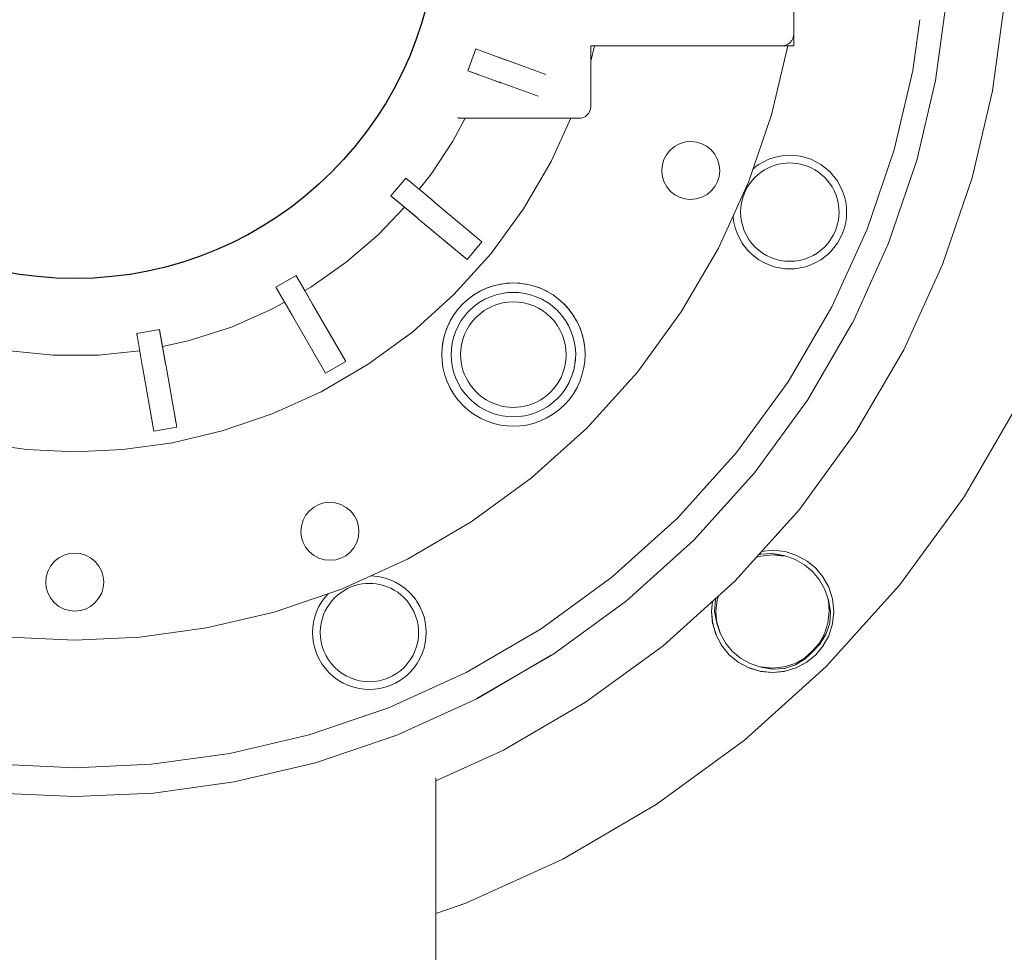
# Model space of a CAD drawing. Header units: millimetres. Extents: x -770 to 800, y -683 to 530.
# Tile 4 of 20: x -359 to -190, y -424 to -263. Entities that reach past the tile are written whole.
import ezdxf

# ---------------------------------------------------------------- set-up
doc = ezdxf.new("R2010")
doc.units = ezdxf.units.MM
doc.header["$MEASUREMENT"] = 0
doc.layers.add('MATERIAL 1', color=251, linetype='Continuous', true_color=0x505050)
doc.layers.add('MATERIAL 2', color=5, linetype='Continuous', true_color=0x0000ff)

msp = doc.modelspace()

# ---------------------------------------------------------------- linework, layer by layer
at = {"layer": 'MATERIAL 1', "color": 251, "linetype": 'Continuous', "lineweight": 0, "true_color": 0x505050}
for p, q in [((-187.22, -329.24), (-196.62, -345.35)), ((-196.62, -345.35), (-207.73, -360.58)), ((-231.56, -354.79), (-229.64, -354.59)), ((-229.64, -354.59), (-227.48, -354.81)), ((-227.48, -354.81), (-225.45, -355.46)), ((-232.52, -355.85), (-231.65, -355.58)), ((-232.14, -355.43), (-231.71, -355.28)), ((-231.71, -355.28), (-229.64, -355.15)), ((-231.65, -355.58), (-229.64, -355.37)), ((-229.64, -355.15), (-227.63, -355.51)), ((-229.64, -355.15), (-227.64, -355.58)), ((-229.64, -355.37), (-227.64, -355.58)), ((-227.63, -355.51), (-227.63, -355.52)), ((-227.63, -355.51), (-227.63, -355.51)), ((-227.63, -355.51), (-225.76, -356.17)), ((-225.76, -356.17), (-224.11, -357.09)), ((-225.45, -355.46), (-223.67, -356.44)), ((-223.67, -356.44), (-222.18, -357.68)), ((-224.11, -357.09), (-222.74, -358.23)), ((-222.74, -358.23), (-221.59, -359.6)), ((-222.18, -357.68), (-220.95, -359.16)), ((-221.59, -359.6), (-220.68, -361.26)), ((-220.95, -359.16), (-219.96, -360.95)), ((-220.02, -363.12), (-220.68, -361.26)), ((-207.73, -360.58), (-220.42, -374.65)), ((-219.96, -360.95), (-219.32, -362.98)), ((-240.01, -363.36), (-240.19, -365.14)), ((-240.02, -363.37), (-240.19, -365.14)), ((-239.5, -363.07), (-239.63, -365.14)), ((-239.41, -362.82), (-239.5, -363.07)), ((-239.41, -365.14), (-239.21, -363.14)), ((-239.21, -363.14), (-238.98, -362.44)), ((-220.02, -363.12), (-220.08, -363.14)), ((-220.02, -363.12), (-220.02, -363.12)), ((-220.02, -363.12), (-219.66, -365.14)), ((-220.02, -363.12), (-219.87, -365.14)), ((-219.32, -362.98), (-219.09, -365.14)), ((-240.19, -365.14), (-239.97, -367.3)), ((-240.19, -365.19), (-240.19, -365.14)), ((-240.19, -365.19), (-240.19, -365.19)), ((-240.19, -365.19), (-239.99, -367.22)), ((-239.63, -365.14), (-239.27, -367.15)), ((-239.27, -367.15), (-239.41, -365.14)), ((-219.87, -365.14), (-220.08, -367.14)), ((-219.66, -365.14), (-219.79, -367.2)), ((-219.09, -365.14), (-219.32, -367.3)), ((-239.99, -367.22), (-239.97, -367.3)), ((-239.99, -367.22), (-239.99, -367.22)), ((-239.97, -367.3), (-239.33, -369.33)), ((-239.41, -369.14), (-239.97, -367.3)), ((-239.27, -367.15), (-239.21, -367.14)), ((-239.27, -367.15), (-238.66, -368.86)), ((-239.27, -367.15), (-238.97, -367.87)), ((-239.21, -367.14), (-239.21, -367.14)), ((-238.61, -369.02), (-239.21, -367.14)), ((-220.08, -367.14), (-220.68, -369.02)), ((-219.79, -367.2), (-220.44, -369.12)), ((-219.32, -367.3), (-219.96, -369.33)), ((-239.41, -369.13), (-239.41, -369.14)), ((-239.41, -369.14), (-239.33, -369.33)), ((-239.41, -369.14), (-239.41, -369.14)), ((-239.33, -369.33), (-238.34, -371.12)), ((-238.44, -370.96), (-239.33, -369.33)), ((-237.69, -370.67), (-238.61, -369.02)), ((-220.68, -369.02), (-221.59, -370.67)), ((-220.44, -369.12), (-221.59, -370.67)), ((-220.44, -369.12), (-221.47, -370.76)), ((-219.96, -369.33), (-220.95, -371.12)), ((-238.44, -370.96), (-238.44, -370.96)), ((-238.44, -370.96), (-238.34, -371.12)), ((-238.44, -370.96), (-238.44, -370.96)), ((-238.34, -371.12), (-237.1, -372.6)), ((-237.69, -370.67), (-237.69, -370.67)), ((-236.55, -372.05), (-237.69, -370.67)), ((-222.79, -372), (-221.59, -370.67)), ((-222.74, -372.04), (-221.59, -370.67)), ((-222.72, -372.06), (-221.59, -370.67)), ((-221.47, -370.76), (-222.72, -372.06)), ((-221.47, -370.76), (-222.72, -372.06)), ((-220.95, -371.12), (-222.18, -372.6)), ((-221.59, -370.67), (-221.64, -370.64)), ((-221.47, -370.76), (-221.59, -370.67)), ((-237.1, -372.6), (-235.62, -373.83)), ((-235.18, -373.19), (-236.55, -372.05)), ((-233.52, -374.1), (-235.18, -373.19)), ((-224.11, -373.19), (-225.76, -374.1)), ((-224.03, -373.31), (-225.76, -374.1)), ((-225.66, -374.35), (-224.03, -373.31)), ((-224.14, -373.14), (-224.11, -373.19)), ((-222.79, -372), (-224.11, -373.19)), ((-222.74, -372.04), (-224.11, -373.19)), ((-222.72, -372.06), (-224.11, -373.19)), ((-224.03, -373.31), (-224.11, -373.19)), ((-224.03, -373.31), (-222.72, -372.06)), ((-223.16, -372.52), (-224.03, -373.31)), ((-223.67, -373.83), (-222.18, -372.6)), ((-223.16, -372.52), (-222.72, -372.06)), ((-222.88, -372.23), (-223.16, -372.52)), ((-222.88, -372.23), (-222.72, -372.06)), ((-222.78, -372.12), (-222.88, -372.23)), ((-222.78, -372.12), (-222.72, -372.06)), ((-222.75, -372.08), (-222.78, -372.12)), ((-222.75, -372.08), (-222.72, -372.06)), ((-222.74, -372.08), (-222.75, -372.08)), ((-222.73, -372.06), (-222.73, -372.06)), ((-222.73, -372.06), (-222.73, -372.06)), ((-222.73, -372.06), (-222.73, -372.07)), ((-222.73, -372.07), (-222.72, -372.06)), ((-222.73, -372.06), (-222.72, -372.06)), ((-222.73, -372.06), (-222.72, -372.06)), ((-222.72, -372.06), (-222.72, -372.06)), ((-222.72, -372.06), (-222.72, -372.06)), ((-222.19, -372.6), (-222.18, -372.6)), ((-235.62, -373.83), (-233.83, -374.82)), ((-235.47, -373.93), (-235.62, -373.83)), ((-235.47, -373.93), (-235.47, -373.93)), ((-235.47, -373.93), (-233.83, -374.82)), ((-235.47, -373.93), (-235.47, -373.93)), ((-220.42, -374.65), (-234.5, -387.34)), ((-233.83, -374.82), (-231.81, -375.46)), ((-233.64, -374.9), (-233.83, -374.82)), ((-233.64, -374.9), (-233.64, -374.9)), ((-233.64, -374.9), (-231.81, -375.46)), ((-233.64, -374.9), (-233.64, -374.9)), ((-231.66, -374.76), (-233.52, -374.1)), ((-231.66, -374.76), (-231.66, -374.76)), ((-231.66, -374.76), (-231.66, -374.76)), ((-231.66, -374.76), (-229.64, -375.12)), ((-229.64, -375.12), (-231.65, -374.7)), ((-229.64, -374.91), (-231.65, -374.7)), ((-227.64, -374.7), (-229.64, -374.91)), ((-229.64, -375.12), (-227.58, -374.99)), ((-225.76, -374.1), (-227.64, -374.7)), ((-227.58, -374.99), (-225.66, -374.35)), ((-227.48, -375.46), (-225.45, -374.82)), ((-225.58, -374.87), (-227.48, -375.46)), ((-225.66, -374.35), (-225.66, -374.35)), ((-225.58, -374.87), (-225.45, -374.82)), ((-225.58, -374.87), (-225.58, -374.87)), ((-225.58, -374.87), (-225.58, -374.87)), ((-225.45, -374.82), (-223.67, -373.83)), ((-223.74, -373.88), (-225.45, -374.82)), ((-223.74, -373.88), (-223.67, -373.83)), ((-223.74, -373.88), (-223.74, -373.88)), ((-223.74, -373.88), (-223.74, -373.88)), ((-231.81, -375.46), (-229.64, -375.69)), ((-231.73, -375.48), (-231.81, -375.46)), ((-231.73, -375.48), (-231.73, -375.48)), ((-231.73, -375.48), (-229.69, -375.69)), ((-229.69, -375.69), (-229.64, -375.69)), ((-229.69, -375.69), (-229.69, -375.69)), ((-229.64, -375.69), (-227.48, -375.46)), ((-227.6, -375.49), (-229.64, -375.69)), ((-227.6, -375.49), (-227.48, -375.46)), ((-227.6, -375.49), (-227.6, -375.49)), ((-227.6, -375.49), (-227.6, -375.49)), ((-234.5, -387.34), (-249.72, -398.46)), ((-249.72, -398.46), (-265.83, -407.85)), ((-265.83, -407.85), (-282.55, -415.46)), ((-282.55, -415.46), (-287.71, -417.22))]:
    msp.add_line(p, q, dxfattribs=at)
at = {"layer": 'MATERIAL 2', "color": 5, "linetype": 'Continuous', "lineweight": 0, "true_color": 0x0000ff}
for p, q in [((-226, -224.58), (-226, -265.58)), ((-201.54, -273.54), (-199.63, -259.63)), ((-191.7, -275.35), (-189.67, -260.53)), ((-204.25, -263.08), (-205.45, -271.83)), ((-226.14, -266.31), (-226.33, -266.67)), ((-226.03, -265.94), (-226.14, -266.31)), ((-226, -265.58), (-226.03, -265.94)), ((-226, -267.58), (-226, -265.58)), ((-280.83, -268.12), (-282.2, -271.88)), ((-275.59, -270.03), (-280.83, -268.12)), ((-280.81, -268.13), (-279.01, -268.79)), ((-260.38, -267.58), (-261, -270.23)), ((-228, -267.58), (-261, -267.58)), ((-261, -267.58), (-261, -278.08)), ((-227.09, -267.82), (-229.83, -279.47)), ((-227.64, -267.54), (-228, -267.58)), ((-228, -267.58), (-226, -267.58)), ((-227.26, -267.44), (-227.64, -267.54)), ((-226.91, -267.25), (-227.26, -267.44)), ((-227.05, -267.58), (-227.09, -267.82)), ((-226.59, -266.99), (-226.91, -267.25)), ((-226.33, -266.67), (-226.59, -266.99)), ((-275.35, -270.12), (-276.93, -269.54)), ((-275.86, -269.93), (-276.82, -269.58)), ((-275.35, -270.12), (-275.59, -270.03)), ((-275.17, -270.18), (-275.35, -270.12)), ((-275.07, -270.22), (-275.34, -270.12)), ((-275.17, -270.18), (-275.2, -270.17)), ((-275.07, -270.22), (-275.17, -270.18)), ((-275.04, -270.23), (-275.07, -270.22)), ((-268.72, -272.53), (-275.04, -270.23)), ((-275.04, -270.23), (-275.04, -270.23)), ((-275.04, -270.23), (-275.04, -270.23)), ((-282.2, -271.88), (-276.96, -273.79)), ((-280.38, -272.55), (-282.2, -271.88)), ((-278.4, -273.27), (-276.96, -273.79)), ((-278.23, -273.33), (-276.54, -273.94)), ((-205.45, -271.83), (-208.67, -285.53)), ((-276.96, -273.79), (-276.71, -273.88)), ((-276.71, -273.88), (-276.54, -273.94)), ((-276.54, -273.94), (-276.44, -273.98)), ((-276.44, -273.98), (-276.41, -273.99)), ((-276.41, -273.99), (-270.09, -276.29)), ((-276.41, -273.99), (-276.41, -273.99)), ((-204.84, -287.61), (-201.54, -273.54)), ((-201.54, -273.54), (-201.54, -273.54)), ((-195.23, -290.36), (-191.7, -275.35)), ((-195.23, -290.36), (-191.7, -275.35)), ((-261.03, -278.44), (-261.14, -278.81)), ((-261, -278.08), (-261.03, -278.44)), ((-284.77, -284.03), (-282.65, -280.08)), ((-283.86, -280.08), (-283.86, -279.92)), ((-263, -280.08), (-283.86, -280.08)), ((-264.43, -280.08), (-267.83, -287.56)), ((-262.64, -280.04), (-263, -280.08)), ((-262.26, -279.94), (-262.64, -280.04)), ((-261.91, -279.75), (-262.26, -279.94)), ((-261.59, -279.49), (-261.91, -279.75)), ((-261.33, -279.17), (-261.59, -279.49)), ((-261.14, -278.81), (-261.33, -279.17)), ((-229.83, -279.47), (-233.78, -291.09)), ((-288.54, -289.73), (-284.77, -284.03)), ((-246.57, -284.96), (-247.34, -285.61)), ((-245.67, -284.47), (-246.57, -284.96)), ((-244.68, -284.17), (-245.67, -284.47)), ((-243.68, -284.09), (-244.68, -284.17)), ((-242.71, -284.2), (-243.68, -284.09)), ((-241.84, -284.47), (-242.71, -284.2)), ((-241.03, -284.89), (-241.84, -284.47)), ((-240.27, -285.49), (-241.03, -284.89)), ((-247.95, -286.36), (-248.37, -287.17)), ((-247.34, -285.61), (-247.95, -286.36)), ((-239.62, -286.27), (-240.27, -285.49)), ((-239.13, -287.17), (-239.62, -286.27)), ((-230.27, -287.16), (-229.36, -286.85)), ((-229.36, -286.85), (-228.44, -286.64)), ((-228.44, -286.64), (-227.54, -286.51)), ((-227.54, -286.51), (-226.66, -286.47)), ((-226.66, -286.47), (-225.78, -286.51)), ((-225.78, -286.51), (-224.88, -286.64)), ((-224.88, -286.64), (-223.97, -286.85)), ((-223.97, -286.85), (-223.06, -287.16)), ((-208.67, -285.53), (-213.32, -299.19)), ((-267.83, -287.56), (-272.58, -295.69)), ((-248.64, -288.04), (-248.75, -289.01)), ((-248.37, -287.17), (-248.64, -288.04)), ((-238.84, -288.16), (-239.13, -287.17)), ((-238.75, -289.16), (-238.84, -288.16)), ((-233, -288.8), (-232.84, -288.66)), ((-232.84, -288.66), (-232.44, -288.36)), ((-232.84, -288.66), (-232.84, -288.66)), ((-232.84, -288.66), (-232.84, -288.66)), ((-232.44, -288.36), (-232.02, -288.07)), ((-232.02, -288.07), (-231.16, -287.57)), ((-231.16, -287.57), (-230.27, -287.16)), ((-230.43, -288.67), (-231.03, -289)), ((-229.81, -288.39), (-230.43, -288.67)), ((-229.19, -288.17), (-229.81, -288.39)), ((-228.56, -288), (-229.19, -288.17)), ((-227.93, -287.88), (-228.56, -288)), ((-227.31, -287.81), (-227.93, -287.88)), ((-226.7, -287.79), (-227.31, -287.81)), ((-226.09, -287.8), (-226.7, -287.79)), ((-225.48, -287.87), (-226.09, -287.8)), ((-224.85, -287.98), (-225.48, -287.87)), ((-224.22, -288.15), (-224.85, -287.98)), ((-223.59, -288.36), (-224.22, -288.15)), ((-222.97, -288.63), (-223.59, -288.36)), ((-223.06, -287.16), (-222.16, -287.57)), ((-222.36, -288.96), (-222.97, -288.63)), ((-222.16, -287.57), (-221.3, -288.07)), ((-221.3, -288.07), (-220.49, -288.66)), ((-220.49, -288.66), (-219.73, -289.34)), ((-209.62, -301.64), (-204.85, -287.63)), ((-204.85, -287.63), (-204.84, -287.61)), ((-292.89, -290.39), (-295.46, -293.45)), ((-288.61, -293.98), (-292.89, -290.39)), ((-292.89, -290.39), (-292.59, -290.64)), ((-290.59, -292.31), (-288.54, -289.73)), ((-248.75, -289.01), (-248.67, -290.01)), ((-248.67, -290.01), (-248.37, -291)), ((-239.13, -291), (-238.86, -290.13)), ((-238.86, -290.13), (-238.75, -289.16)), ((-232.68, -290.29), (-233.15, -290.8)), ((-232.16, -289.81), (-232.68, -290.29)), ((-231.61, -289.38), (-232.16, -289.81)), ((-231.03, -289), (-231.61, -289.38)), ((-221.78, -289.33), (-222.36, -288.96)), ((-221.23, -289.75), (-221.78, -289.33)), ((-220.71, -290.22), (-221.23, -289.75)), ((-220.23, -290.74), (-220.71, -290.22)), ((-219.73, -289.34), (-219.73, -289.34)), ((-219.73, -289.34), (-219.39, -289.71)), ((-219.39, -289.71), (-219.06, -290.1)), ((-219.06, -290.09), (-219.06, -290.1)), ((-219.06, -290.1), (-219.06, -290.1)), ((-219.06, -290.1), (-218.74, -290.51)), ((-200.32, -305.32), (-195.23, -290.36)), ((-248.37, -291), (-247.88, -291.9)), ((-247.88, -291.9), (-247.23, -292.68)), ((-240.16, -292.56), (-239.56, -291.81)), ((-239.56, -291.81), (-239.13, -291)), ((-233.78, -291.09), (-238.96, -302.49)), ((-233.95, -291.93), (-234.28, -292.54)), ((-233.58, -291.35), (-233.95, -291.93)), ((-233.15, -290.8), (-233.58, -291.35)), ((-219.8, -291.28), (-220.23, -290.74)), ((-219.8, -291.28), (-219.38, -291.92)), ((-219.38, -291.92), (-219.01, -292.62)), ((-218.74, -290.51), (-218.46, -290.91)), ((-218.46, -290.91), (-217.96, -291.77)), ((-217.96, -291.77), (-217.55, -292.66)), ((-295.46, -293.45), (-291.18, -297.04)), ((-295.46, -293.45), (-295.46, -293.45)), ((-293.09, -295.44), (-295.4, -293.5)), ((-289.17, -293.51), (-288.19, -294.33)), ((-247.23, -292.68), (-246.48, -293.28)), ((-246.48, -293.28), (-245.67, -293.7)), ((-245.67, -293.7), (-244.79, -293.98)), ((-242.83, -294), (-241.84, -293.7)), ((-241.84, -293.7), (-240.93, -293.21)), ((-240.93, -293.21), (-240.16, -292.56)), ((-234.77, -293.79), (-234.94, -294.42)), ((-234.55, -293.16), (-234.77, -293.79)), ((-234.28, -292.54), (-234.55, -293.16)), ((-219.01, -292.62), (-218.69, -293.36)), ((-218.69, -293.36), (-218.44, -294.16)), ((-217.55, -292.66), (-217.24, -293.57)), ((-217.24, -293.57), (-217.03, -294.49)), ((-297.69, -300.17), (-293.12, -295.41)), ((-291.99, -296.36), (-293.09, -295.44)), ((-290.84, -297.33), (-293.09, -295.44)), ((-293.09, -295.44), (-290.99, -297.2)), ((-293.09, -295.44), (-292.46, -295.97)), ((-288.41, -294.14), (-288.61, -293.98)), ((-288.41, -294.14), (-288.46, -294.1)), ((-288.27, -294.26), (-288.41, -294.14)), ((-288.19, -294.33), (-288.27, -294.26)), ((-288.17, -294.35), (-288.19, -294.33)), ((-288.19, -294.33), (-288.17, -294.34)), ((-279.77, -301.4), (-288.17, -294.35)), ((-244.79, -293.98), (-243.83, -294.08)), ((-243.83, -294.08), (-242.83, -294)), ((-235.1, -295.36), (-235.15, -296.27)), ((-234.94, -294.42), (-235.1, -295.36)), ((-218.44, -294.16), (-218.27, -294.99)), ((-218.27, -294.99), (-218.19, -295.85)), ((-217.03, -294.49), (-216.91, -295.39)), ((-216.91, -295.39), (-216.87, -296.27)), ((-291.18, -297.04), (-290.98, -297.21)), ((-272.58, -295.69), (-278.19, -303.38)), ((-236.42, -297.15), (-236.43, -296.92)), ((-236.3, -298.05), (-236.42, -297.15)), ((-235.11, -297.07), (-235.15, -296.27)), ((-234.99, -297.89), (-235.11, -297.07)), ((-218.22, -297.07), (-218.33, -297.89)), ((-218.18, -296.27), (-218.22, -297.07)), ((-218.19, -295.85), (-218.18, -296.27)), ((-216.91, -297.15), (-217.03, -298.05)), ((-216.87, -296.27), (-216.91, -297.15)), ((-290.98, -297.21), (-290.84, -297.33)), ((-290.84, -297.33), (-290.76, -297.4)), ((-290.74, -297.42), (-290.84, -297.33)), ((-290.8, -297.37), (-290.76, -297.4)), ((-290.76, -297.4), (-290.74, -297.42)), ((-290.74, -297.42), (-282.34, -304.46)), ((-236.08, -298.97), (-236.3, -298.05)), ((-234.79, -298.7), (-234.99, -297.89)), ((-234.51, -299.49), (-234.79, -298.7)), ((-218.53, -298.7), (-218.81, -299.49)), ((-218.33, -297.89), (-218.53, -298.7)), ((-217.03, -298.05), (-217.24, -298.97)), ((-303.2, -304.92), (-297.69, -300.17)), ((-281.15, -300.23), (-279.77, -301.4)), ((-235.77, -299.88), (-236.08, -298.97)), ((-235.36, -300.77), (-235.77, -299.88)), ((-234.15, -300.26), (-234.51, -299.49)), ((-233.71, -300.99), (-234.15, -300.26)), ((-219.18, -300.26), (-219.62, -300.99)), ((-213.32, -299.19), (-219.42, -312.59)), ((-218.81, -299.49), (-219.18, -300.26)), ((-217.55, -299.88), (-217.96, -300.77)), ((-217.24, -298.97), (-217.55, -299.88)), ((-282.34, -304.46), (-286.26, -301.17)), ((-279.77, -301.4), (-282.34, -304.46)), ((-234.86, -301.63), (-235.36, -300.77)), ((-234.58, -302.04), (-234.86, -301.63)), ((-234.27, -302.44), (-234.58, -302.04)), ((-233.2, -301.67), (-233.71, -300.99)), ((-232.63, -302.3), (-233.2, -301.67)), ((-232.02, -302.85), (-232.63, -302.3)), ((-220.69, -302.3), (-221.31, -302.85)), ((-220.12, -301.67), (-220.69, -302.3)), ((-219.62, -300.99), (-220.12, -301.67)), ((-218.46, -301.63), (-219.06, -302.44)), ((-217.96, -300.77), (-218.46, -301.63)), ((-215.88, -315.41), (-209.62, -301.64)), ((-278.19, -303.38), (-284.59, -310.48)), ((-238.96, -302.49), (-245.38, -313.48)), ((-234.27, -302.44), (-234.27, -302.44)), ((-234.27, -302.44), (-234.27, -302.44)), ((-233.94, -302.83), (-234.27, -302.44)), ((-233.59, -303.2), (-233.94, -302.83)), ((-233.59, -303.2), (-233.59, -303.2)), ((-232.84, -303.88), (-233.59, -303.2)), ((-232.02, -304.47), (-232.84, -303.88)), ((-231.36, -303.34), (-232.02, -302.85)), ((-230.67, -303.75), (-231.36, -303.34)), ((-229.94, -304.1), (-230.67, -303.75)), ((-222.65, -303.75), (-223.38, -304.1)), ((-221.97, -303.34), (-222.65, -303.75)), ((-221.31, -302.85), (-221.97, -303.34)), ((-220.49, -303.88), (-220.89, -304.18)), ((-220.1, -303.55), (-220.49, -303.88)), ((-220.49, -303.88), (-220.49, -303.88)), ((-220.49, -303.88), (-220.49, -303.88)), ((-219.73, -303.2), (-220.1, -303.55)), ((-219.06, -302.44), (-219.73, -303.2)), ((-309.29, -309.22), (-303.2, -304.92)), ((-231.16, -304.97), (-232.02, -304.47)), ((-230.27, -305.38), (-231.16, -304.97)), ((-229.36, -305.69), (-230.27, -305.38)), ((-229.16, -304.38), (-229.94, -304.1)), ((-228.44, -305.9), (-229.36, -305.69)), ((-228.35, -304.58), (-229.16, -304.38)), ((-227.51, -304.71), (-228.35, -304.58)), ((-226.66, -304.75), (-227.51, -304.71)), ((-225.81, -304.71), (-226.66, -304.75)), ((-224.97, -304.58), (-225.81, -304.71)), ((-224.16, -304.38), (-224.97, -304.58)), ((-223.97, -305.69), (-224.88, -305.9)), ((-223.38, -304.1), (-224.16, -304.38)), ((-223.06, -305.38), (-223.97, -305.69)), ((-222.16, -304.97), (-223.06, -305.38)), ((-221.3, -304.47), (-222.16, -304.97)), ((-220.89, -304.18), (-221.3, -304.47)), ((-207, -320), (-200.32, -305.32)), ((-311.83, -307.19), (-315.29, -309.19)), ((-309.04, -312.02), (-311.83, -307.19)), ((-311.83, -307.19), (-311.83, -307.19)), ((-311.81, -307.23), (-310.28, -309.87)), ((-227.54, -306.03), (-228.44, -305.9)), ((-226.66, -306.07), (-227.54, -306.03)), ((-225.78, -306.03), (-226.66, -306.07)), ((-224.88, -305.9), (-225.78, -306.03)), ((-279.11, -309.44), (-277.98, -309.03)), ((-277.98, -309.03), (-278.89, -309.35)), ((-277.98, -309.03), (-276.8, -308.73)), ((-277.98, -309.03), (-277.74, -308.96)), ((-276.8, -308.73), (-277.74, -308.96)), ((-277.74, -308.96), (-277.74, -308.96)), ((-277.74, -308.96), (-277.74, -308.96)), ((-276.8, -308.73), (-275.58, -308.55)), ((-276.8, -308.73), (-276.59, -308.69)), ((-275.58, -308.55), (-276.59, -308.69)), ((-276.59, -308.69), (-276.59, -308.69)), ((-276.59, -308.69), (-276.59, -308.69)), ((-275.58, -308.55), (-274.34, -308.48)), ((-275.58, -308.55), (-275.45, -308.53)), ((-274.34, -308.48), (-275.45, -308.53)), ((-275.45, -308.53), (-275.45, -308.53)), ((-274.34, -308.48), (-273.23, -308.53)), ((-274.34, -308.48), (-273.1, -308.55)), ((-273.23, -308.53), (-273.23, -308.53)), ((-273.1, -308.55), (-273.23, -308.53)), ((-273.1, -308.55), (-272.09, -308.69)), ((-273.1, -308.55), (-271.88, -308.73)), ((-272.09, -308.69), (-272.09, -308.69)), ((-272.09, -308.69), (-272.09, -308.69)), ((-271.88, -308.73), (-272.09, -308.69)), ((-271.88, -308.73), (-270.94, -308.96)), ((-271.88, -308.73), (-270.7, -309.03)), ((-270.94, -308.96), (-270.94, -308.96)), ((-270.94, -308.96), (-270.94, -308.96)), ((-270.7, -309.03), (-270.94, -308.96)), ((-270.7, -309.03), (-269.79, -309.35)), ((-270.7, -309.03), (-269.57, -309.44)), ((-315.29, -309.19), (-312.5, -314.02)), ((-315.01, -309.68), (-315.29, -309.19)), ((-310.32, -309.81), (-309.29, -309.22)), ((-310.28, -309.87), (-308.82, -312.41)), ((-310.28, -309.87), (-309.78, -310.74)), ((-308.91, -312.25), (-310.28, -309.87)), ((-284.59, -310.48), (-291.7, -316.89)), ((-282.14, -311.25), (-281.18, -310.55)), ((-281.18, -310.55), (-282.13, -311.25)), ((-281.18, -310.55), (-280.18, -309.95)), ((-281.18, -310.55), (-281.1, -310.5)), ((-280.18, -309.95), (-281.1, -310.5)), ((-281.1, -310.5), (-281.1, -310.5)), ((-281.1, -310.5), (-281.1, -310.5)), ((-280.18, -309.95), (-279.11, -309.44)), ((-280.18, -309.95), (-280.02, -309.86)), ((-279.11, -309.44), (-280.02, -309.86)), ((-280.02, -309.86), (-280.02, -309.86)), ((-280.02, -309.86), (-280.02, -309.86)), ((-279.11, -309.44), (-278.89, -309.35)), ((-278.89, -309.35), (-278.89, -309.35)), ((-278.89, -309.35), (-278.89, -309.35)), ((-278.29, -310.85), (-277.3, -310.51)), ((-277.3, -310.51), (-276.3, -310.28)), ((-276.3, -310.28), (-275.31, -310.14)), ((-275.31, -310.14), (-274.34, -310.1)), ((-274.34, -310.1), (-273.38, -310.14)), ((-273.38, -310.14), (-272.39, -310.28)), ((-272.39, -310.28), (-271.39, -310.51)), ((-271.39, -310.51), (-270.39, -310.85)), ((-269.79, -309.35), (-269.79, -309.35)), ((-269.79, -309.35), (-269.79, -309.35)), ((-269.57, -309.44), (-269.79, -309.35)), ((-269.57, -309.44), (-268.67, -309.86)), ((-269.57, -309.44), (-268.5, -309.95)), ((-268.67, -309.86), (-268.67, -309.86)), ((-268.67, -309.86), (-268.67, -309.86)), ((-268.5, -309.95), (-268.67, -309.86)), ((-268.5, -309.95), (-267.58, -310.5)), ((-268.5, -309.95), (-267.5, -310.55)), ((-267.58, -310.5), (-267.58, -310.5)), ((-267.58, -310.5), (-267.58, -310.5)), ((-267.5, -310.55), (-267.58, -310.5)), ((-267.5, -310.55), (-266.55, -311.25)), ((-267.5, -310.55), (-266.55, -311.25)), ((-315.91, -312.97), (-313.8, -311.78)), ((-308.91, -312.25), (-309.04, -312.02)), ((-308.82, -312.41), (-308.91, -312.25)), ((-308.82, -312.4), (-308.91, -312.25)), ((-308.82, -312.41), (-308.75, -312.53)), ((-308.76, -312.5), (-308.82, -312.41)), ((-283.87, -312.97), (-283.04, -312.06)), ((-283.86, -312.97), (-283.08, -312.1)), ((-283.04, -312.06), (-283.08, -312.1)), ((-283.08, -312.1), (-283.08, -312.1)), ((-283.08, -312.1), (-283.08, -312.1)), ((-283.04, -312.06), (-282.14, -311.25)), ((-282.14, -311.25), (-282.13, -311.25)), ((-282.13, -311.25), (-282.13, -311.25)), ((-282.13, -311.25), (-282.13, -311.25)), ((-281.11, -312.5), (-280.22, -311.85)), ((-280.22, -311.85), (-279.27, -311.3)), ((-279.27, -311.3), (-278.29, -310.85)), ((-278.64, -312.82), (-277.86, -312.45)), ((-277.86, -312.45), (-277.02, -312.15)), ((-277.02, -312.15), (-276.15, -311.92)), ((-276.15, -311.92), (-275.25, -311.79)), ((-275.25, -311.79), (-274.34, -311.74)), ((-274.34, -311.74), (-273.43, -311.79)), ((-273.43, -311.79), (-272.53, -311.92)), ((-272.53, -311.92), (-271.66, -312.15)), ((-271.66, -312.15), (-270.83, -312.45)), ((-270.83, -312.45), (-270.04, -312.82)), ((-270.39, -310.85), (-269.41, -311.3)), ((-269.41, -311.3), (-268.46, -311.85)), ((-268.46, -311.85), (-268.01, -312.16)), ((-268.01, -312.16), (-267.57, -312.5)), ((-266.56, -311.25), (-266.55, -311.25)), ((-266.55, -311.25), (-266.55, -311.25)), ((-266.55, -311.25), (-266.55, -311.25)), ((-266.55, -311.25), (-265.64, -312.06)), ((-265.64, -312.06), (-265.6, -312.1)), ((-265.64, -312.06), (-264.82, -312.97)), ((-265.6, -312.1), (-265.6, -312.1)), ((-265.6, -312.1), (-265.6, -312.1)), ((-264.82, -312.97), (-265.6, -312.1)), ((-322.99, -316.09), (-315.91, -312.97)), ((-313.08, -313.02), (-312.5, -314.02)), ((-312.94, -313.27), (-312.84, -313.44)), ((-312.74, -313.62), (-312.5, -314.02)), ((-312.73, -313.63), (-312.5, -314.02)), ((-312.5, -314.02), (-312.37, -314.25)), ((-312.5, -314.02), (-312.38, -314.24)), ((-308.75, -312.53), (-308.76, -312.5)), ((-308.75, -312.52), (-308.75, -312.53)), ((-308.75, -312.53), (-303.33, -321.91)), ((-303.27, -322.02), (-308.75, -312.53)), ((-308.75, -312.53), (-308.75, -312.53)), ((-285.24, -315.02), (-284.6, -313.96)), ((-285.24, -315.02), (-284.68, -314.08)), ((-284.6, -313.96), (-284.68, -314.08)), ((-284.68, -314.08), (-284.68, -314.08)), ((-284.68, -314.08), (-284.68, -314.08)), ((-284.6, -313.96), (-283.87, -312.97)), ((-284.6, -313.96), (-283.93, -313.05)), ((-283.87, -312.97), (-283.93, -313.05)), ((-283.93, -313.05), (-283.93, -313.05)), ((-283.93, -313.05), (-283.93, -313.05)), ((-283.02, -314.51), (-282.68, -314.07)), ((-282.68, -314.07), (-282.32, -313.65)), ((-282.68, -314.07), (-282.68, -314.07)), ((-282.68, -314.07), (-282.68, -314.07)), ((-282.32, -313.65), (-281.94, -313.25)), ((-281.94, -313.25), (-281.11, -312.5)), ((-281.94, -313.25), (-281.94, -313.25)), ((-280.75, -314.38), (-280.08, -313.78)), ((-280.08, -313.78), (-279.38, -313.26)), ((-279.38, -313.26), (-278.64, -312.82)), ((-270.04, -312.82), (-269.31, -313.26)), ((-269.31, -313.26), (-268.6, -313.78)), ((-268.6, -313.78), (-267.94, -314.38)), ((-267.57, -312.5), (-267.57, -312.5)), ((-267.57, -312.5), (-267.57, -312.5)), ((-267.57, -312.5), (-267.15, -312.86)), ((-267.15, -312.86), (-266.75, -313.25)), ((-266.75, -313.25), (-266, -314.07)), ((-266, -314.07), (-265.35, -314.96)), ((-264.82, -312.97), (-264.75, -313.05)), ((-264.82, -312.97), (-264.08, -313.96)), ((-264.75, -313.05), (-264.75, -313.05)), ((-264.75, -313.05), (-264.75, -313.05)), ((-264.08, -313.96), (-264.75, -313.05)), ((-264.08, -313.96), (-264, -314.08)), ((-264.08, -313.96), (-263.44, -315.02)), ((-264, -314.08), (-264, -314.08)), ((-264, -314.08), (-264, -314.08)), ((-263.44, -315.02), (-264, -314.08)), ((-245.38, -313.48), (-252.96, -323.86)), ((-219.42, -312.59), (-226.96, -325.52)), ((-312.37, -314.25), (-312.28, -314.41)), ((-312.36, -314.28), (-312.28, -314.41)), ((-312.31, -314.36), (-312.28, -314.41)), ((-312.28, -314.41), (-312.23, -314.5)), ((-312.28, -314.41), (-312.23, -314.5)), ((-312.23, -314.5), (-312.21, -314.53)), ((-312.21, -314.53), (-306.73, -324.02)), ((-285.77, -316.14), (-285.24, -315.02)), ((-285.77, -316.14), (-285.32, -315.16)), ((-285.24, -315.02), (-285.32, -315.16)), ((-285.32, -315.16), (-285.32, -315.16)), ((-285.32, -315.17), (-285.32, -315.16)), ((-283.88, -315.91), (-283.33, -314.96)), ((-283.33, -314.96), (-283.02, -314.51)), ((-282.37, -316.56), (-281.9, -315.77)), ((-281.9, -315.77), (-281.35, -315.04)), ((-281.35, -315.04), (-280.75, -314.38)), ((-267.94, -314.38), (-267.33, -315.04)), ((-267.33, -315.04), (-266.78, -315.77)), ((-266.78, -315.77), (-266.31, -316.56)), ((-265.35, -314.96), (-264.8, -315.91)), ((-263.44, -315.02), (-263.37, -315.16)), ((-263.44, -315.02), (-262.91, -316.14)), ((-263.37, -315.16), (-263.37, -315.17)), ((-263.37, -315.16), (-263.37, -315.16)), ((-262.91, -316.14), (-263.37, -315.16)), ((-223.63, -328.68), (-215.89, -315.42)), ((-215.89, -315.42), (-215.88, -315.41)), ((-335.38, -316.5), (-339.31, -317.2)), ((-339.31, -317.2), (-338.35, -322.69)), ((-339.27, -317.47), (-339.31, -317.2)), ((-334.41, -322), (-335.38, -316.5)), ((-335.38, -316.5), (-335.38, -316.5)), ((-335.36, -316.6), (-334.84, -319.55)), ((-330.43, -318.49), (-322.99, -316.09)), ((-291.7, -316.89), (-299.38, -322.5)), ((-286.47, -318.49), (-286.18, -317.3)), ((-286.47, -318.49), (-286.22, -317.44)), ((-286.18, -317.3), (-286.22, -317.44)), ((-286.22, -317.44), (-286.22, -317.44)), ((-286.22, -317.44), (-286.22, -317.44)), ((-286.18, -317.3), (-285.77, -316.14)), ((-286.18, -317.3), (-285.83, -316.29)), ((-285.77, -316.14), (-285.83, -316.29)), ((-285.83, -316.29), (-285.83, -316.29)), ((-285.83, -316.29), (-285.83, -316.29)), ((-284.67, -317.88), (-284.33, -316.89)), ((-284.33, -316.89), (-283.88, -315.91)), ((-283.06, -318.24), (-282.76, -317.38)), ((-282.76, -317.38), (-282.37, -316.56)), ((-266.31, -316.56), (-265.93, -317.38)), ((-265.93, -317.38), (-265.62, -318.24)), ((-264.8, -315.91), (-264.36, -316.89)), ((-264.36, -316.89), (-264.02, -317.88)), ((-262.91, -316.14), (-262.85, -316.29)), ((-262.91, -316.14), (-262.5, -317.3)), ((-262.85, -316.29), (-262.85, -316.29)), ((-262.85, -316.29), (-262.85, -316.29)), ((-262.5, -317.3), (-262.85, -316.29)), ((-262.5, -317.3), (-262.46, -317.44)), ((-262.5, -317.3), (-262.21, -318.49)), ((-262.46, -317.44), (-262.46, -317.44)), ((-262.46, -317.44), (-262.46, -317.44)), ((-262.21, -318.49), (-262.46, -317.44)), ((-334.86, -319.43), (-330.43, -318.49)), ((-286.64, -319.67), (-286.47, -318.49)), ((-286.64, -319.67), (-286.49, -318.59)), ((-286.47, -318.49), (-286.49, -318.59)), ((-286.49, -318.59), (-286.49, -318.59)), ((-286.49, -318.59), (-286.49, -318.59)), ((-285.04, -319.87), (-284.9, -318.89)), ((-284.9, -318.89), (-284.67, -317.88)), ((-283.4, -319.98), (-283.27, -319.11)), ((-283.27, -319.11), (-283.06, -318.24)), ((-265.62, -318.24), (-265.41, -319.11)), ((-265.41, -319.11), (-265.28, -319.98)), ((-264.02, -317.88), (-263.78, -318.89)), ((-263.78, -318.89), (-263.65, -319.87)), ((-262.21, -318.49), (-262.19, -318.59)), ((-262.21, -318.49), (-262.04, -319.67)), ((-262.19, -318.59), (-262.19, -318.59)), ((-262.19, -318.59), (-262.19, -318.59)), ((-262.04, -319.67), (-262.19, -318.59)), ((-361.22, -320.21), (-353.74, -320.96)), ((-353.74, -320.96), (-345.93, -320.94)), ((-345.93, -320.94), (-338.79, -320.19)), ((-334.84, -319.55), (-334.83, -319.57)), ((-334.33, -322.43), (-334.84, -319.55)), ((-306.73, -324.02), (-309.15, -319.83)), ((-286.7, -320.84), (-286.64, -319.67)), ((-286.7, -320.84), (-286.65, -319.73)), ((-286.7, -320.84), (-286.65, -321.95)), ((-286.64, -319.67), (-286.65, -319.73)), ((-286.65, -319.73), (-286.65, -319.73)), ((-285.08, -320.84), (-285.04, -319.87)), ((-285.08, -320.84), (-285.04, -321.8)), ((-283.44, -320.84), (-283.4, -319.98)), ((-283.42, -321.49), (-283.44, -320.84)), ((-265.28, -319.98), (-265.24, -320.84)), ((-265.25, -321.29), (-265.24, -320.84)), ((-263.65, -319.87), (-263.6, -320.84)), ((-263.6, -320.84), (-263.61, -321.37)), ((-262.04, -319.67), (-262.04, -319.73)), ((-262.04, -319.67), (-261.99, -320.84)), ((-262.04, -319.73), (-262.04, -319.73)), ((-262.04, -319.73), (-261.99, -320.84)), ((-262.04, -321.95), (-261.99, -320.84)), ((-215.26, -334.15), (-207, -320)), ((-334.36, -322.25), (-334.41, -322)), ((-334.33, -322.43), (-334.36, -322.25)), ((-334.31, -322.54), (-334.33, -322.43)), ((-334.31, -322.54), (-334.33, -322.43)), ((-334.31, -322.57), (-334.31, -322.54)), ((-332.4, -333.36), (-334.31, -322.57)), ((-299.38, -322.5), (-307.52, -327.24)), ((-303.27, -322.02), (-306.73, -324.02)), ((-286.65, -321.95), (-286.49, -323.09)), ((-285.04, -321.8), (-284.9, -322.79)), ((-283.34, -322.15), (-283.42, -321.49)), ((-283.22, -322.83), (-283.34, -322.15)), ((-265.53, -323.1), (-265.35, -322.21)), ((-265.35, -322.21), (-265.25, -321.29)), ((-263.72, -322.46), (-263.94, -323.51)), ((-263.78, -322.79), (-263.72, -322.46)), ((-263.61, -321.37), (-263.72, -322.46)), ((-263.65, -321.8), (-263.72, -322.46)), ((-263.65, -321.8), (-263.61, -321.37)), ((-263.65, -321.8), (-263.65, -321.8)), ((-263.65, -321.8), (-263.65, -321.81)), ((-262.19, -323.09), (-262.04, -321.95)), ((-338.35, -322.69), (-338.3, -322.95)), ((-338.3, -322.95), (-338.27, -323.13)), ((-338.27, -323.11), (-338.27, -323.13)), ((-338.27, -323.13), (-338.25, -323.23)), ((-338.25, -323.23), (-338.24, -323.26)), ((-338.24, -323.26), (-336.34, -334.06)), ((-286.49, -323.09), (-286.22, -324.24)), ((-286.22, -324.24), (-285.83, -325.39)), ((-284.9, -322.79), (-284.67, -323.79)), ((-284.67, -323.79), (-284.33, -324.79)), ((-283.04, -323.5), (-283.22, -322.83)), ((-282.81, -324.18), (-283.04, -323.5)), ((-282.51, -324.84), (-282.81, -324.18)), ((-266.13, -324.76), (-265.79, -323.96)), ((-265.79, -323.96), (-265.53, -323.1)), ((-263.94, -323.51), (-264.25, -324.52)), ((-264.02, -323.79), (-264.25, -324.52)), ((-264.02, -323.79), (-263.94, -323.51)), ((-264.02, -323.79), (-264.02, -323.8)), ((-264.02, -323.79), (-264.02, -323.79)), ((-263.78, -322.79), (-263.94, -323.51)), ((-263.78, -322.79), (-263.78, -322.79)), ((-263.78, -322.79), (-263.78, -322.79)), ((-262.85, -325.39), (-262.46, -324.24)), ((-262.46, -324.24), (-262.19, -323.09)), ((-252.96, -323.86), (-261.61, -333.47)), ((-285.83, -325.39), (-285.32, -326.51)), ((-284.33, -324.79), (-283.88, -325.77)), ((-283.88, -325.77), (-283.33, -326.72)), ((-282.16, -325.49), (-282.51, -324.84)), ((-281.76, -326.11), (-282.16, -325.49)), ((-266.98, -326.19), (-266.53, -325.5)), ((-266.53, -325.5), (-266.13, -324.76)), ((-264.65, -325.47), (-265.12, -326.35)), ((-264.8, -325.77), (-265.12, -326.35)), ((-264.8, -325.77), (-264.65, -325.47)), ((-264.8, -325.77), (-264.8, -325.77)), ((-264.8, -325.77), (-264.8, -325.77)), ((-264.25, -324.52), (-264.65, -325.47)), ((-264.36, -324.79), (-264.65, -325.47)), ((-264.36, -324.79), (-264.25, -324.52)), ((-264.36, -324.79), (-264.36, -324.79)), ((-264.36, -324.79), (-264.36, -324.79)), ((-263.37, -326.51), (-262.85, -325.39)), ((-226.96, -325.52), (-235.88, -337.73)), ((-307.52, -327.24), (-315.95, -331.08)), ((-285.32, -326.51), (-284.68, -327.6)), ((-284.68, -327.6), (-283.93, -328.63)), ((-283.33, -326.72), (-282.68, -327.61)), ((-282.68, -327.61), (-281.94, -328.43)), ((-281.3, -326.7), (-281.76, -326.11)), ((-280.79, -327.26), (-281.3, -326.7)), ((-280.24, -327.77), (-280.79, -327.26)), ((-279.65, -328.23), (-280.24, -327.77)), ((-267.96, -327.32), (-268.51, -327.83)), ((-267.45, -326.77), (-267.96, -327.32)), ((-266.98, -326.19), (-267.45, -326.77)), ((-266.36, -328.03), (-266, -327.61)), ((-266, -327.61), (-265.65, -327.15)), ((-265.12, -326.35), (-265.65, -327.15)), ((-265.35, -326.72), (-265.65, -327.15)), ((-265.35, -326.72), (-265.12, -326.35)), ((-265.35, -326.72), (-265.35, -326.72)), ((-265.35, -326.72), (-265.35, -326.72)), ((-264.75, -328.63), (-264, -327.6)), ((-264, -327.6), (-263.37, -326.51)), ((-283.93, -328.63), (-283.08, -329.58)), ((-281.94, -328.43), (-281.53, -328.82)), ((-281.53, -328.82), (-281.11, -329.18)), ((-281.11, -329.18), (-280.67, -329.52)), ((-279.03, -328.64), (-279.65, -328.23)), ((-278.39, -328.99), (-279.03, -328.64)), ((-277.72, -329.29), (-278.39, -328.99)), ((-277.05, -329.53), (-277.72, -329.29)), ((-271.04, -329.32), (-271.72, -329.55)), ((-270.38, -329.03), (-271.04, -329.32)), ((-269.73, -328.68), (-270.38, -329.03)), ((-269.11, -328.28), (-269.73, -328.68)), ((-268.51, -327.83), (-269.11, -328.28)), ((-268.46, -329.83), (-267.57, -329.18)), ((-267.57, -329.18), (-266.75, -328.43)), ((-266.75, -328.43), (-266.36, -328.03)), ((-265.6, -329.58), (-264.75, -328.63)), ((-232.78, -341.23), (-223.63, -328.68)), ((-315.95, -331.08), (-324.55, -334.01)), ((-283.08, -329.58), (-282.13, -330.43)), ((-282.13, -330.43), (-281.1, -331.18)), ((-280.67, -329.52), (-280.22, -329.83)), ((-280.22, -329.83), (-279.27, -330.38)), ((-279.27, -330.38), (-278.29, -330.83)), ((-278.29, -330.83), (-277.3, -331.16)), ((-277.3, -331.16), (-276.3, -331.4)), ((-276.37, -329.71), (-277.05, -329.53)), ((-275.7, -329.84), (-276.37, -329.71)), ((-275.03, -329.91), (-275.7, -329.84)), ((-274.38, -329.94), (-275.03, -329.91)), ((-273.73, -329.92), (-274.38, -329.94)), ((-273.07, -329.85), (-273.73, -329.92)), ((-272.4, -329.73), (-273.07, -329.85)), ((-271.72, -329.55), (-272.4, -329.73)), ((-272.39, -331.4), (-271.39, -331.16)), ((-271.39, -331.16), (-270.39, -330.83)), ((-270.39, -330.83), (-269.41, -330.38)), ((-269.41, -330.38), (-268.46, -329.83)), ((-267.58, -331.18), (-266.55, -330.43)), ((-266.55, -330.43), (-265.6, -329.58)), ((-332.73, -331.52), (-332.4, -333.36)), ((-281.1, -331.18), (-280.02, -331.81)), ((-280.02, -331.81), (-278.89, -332.33)), ((-278.89, -332.33), (-277.74, -332.72)), ((-277.74, -332.72), (-276.59, -332.99)), ((-276.3, -331.4), (-275.31, -331.54)), ((-275.31, -331.54), (-274.34, -331.58)), ((-274.34, -331.58), (-273.38, -331.54)), ((-273.38, -331.54), (-272.39, -331.4)), ((-272.09, -332.99), (-270.94, -332.72)), ((-270.94, -332.72), (-269.79, -332.33)), ((-269.79, -332.33), (-268.67, -331.81)), ((-268.67, -331.81), (-267.58, -331.18)), ((-336.34, -334.06), (-336.51, -333.12)), ((-332.4, -333.36), (-336.34, -334.06)), ((-324.55, -334.01), (-333.17, -336.03)), ((-276.59, -332.99), (-275.45, -333.15)), ((-275.45, -333.15), (-274.34, -333.2)), ((-274.34, -333.2), (-273.23, -333.15)), ((-273.23, -333.15), (-272.09, -332.99)), ((-261.61, -333.47), (-271.21, -342.12)), ((-225.02, -347.53), (-215.26, -334.15)), ((-358.31, -337.2), (-366.83, -336.03)), ((-333.17, -336.03), (-341.69, -337.2)), ((-350, -337.58), (-358.31, -337.2)), ((-341.69, -337.2), (-350, -337.58)), ((-235.88, -337.73), (-246.06, -349.02)), ((-243.24, -352.82), (-232.78, -341.23)), ((-271.21, -342.12), (-281.6, -349.7)), ((-307.03, -346.43), (-307.9, -346.7)), ((-306.07, -346.32), (-307.03, -346.43)), ((-305.07, -346.41), (-306.07, -346.32)), ((-304.08, -346.7), (-305.07, -346.41)), ((-309.47, -347.73), (-310.12, -348.5)), ((-308.71, -347.13), (-309.47, -347.73)), ((-307.9, -346.7), (-308.71, -347.13)), ((-303.17, -347.19), (-304.08, -346.7)), ((-302.4, -347.84), (-303.17, -347.19)), ((-301.8, -348.6), (-302.4, -347.84)), ((-236.17, -359.89), (-225.02, -347.53)), ((-310.61, -349.41), (-310.9, -350.4)), ((-310.12, -348.5), (-310.61, -349.41)), ((-301.37, -349.41), (-301.8, -348.6)), ((-301.1, -350.28), (-301.37, -349.41)), ((-281.6, -349.7), (-292.59, -356.11)), ((-246.06, -349.02), (-257.35, -359.2)), ((-310.9, -350.4), (-310.99, -351.4)), ((-310.99, -351.4), (-310.88, -352.36)), ((-300.99, -351.24), (-301.1, -350.28)), ((-301.08, -352.25), (-300.99, -351.24)), ((-310.88, -352.36), (-310.61, -353.24)), ((-310.61, -353.24), (-310.19, -354.05)), ((-301.86, -354.14), (-301.37, -353.24)), ((-301.37, -353.24), (-301.08, -352.25)), ((-254.83, -363.28), (-243.24, -352.83)), ((-243.24, -352.83), (-243.24, -352.82)), ((-310.19, -354.05), (-309.58, -354.8)), ((-309.58, -354.8), (-308.81, -355.45)), ((-303.27, -355.52), (-302.51, -354.91)), ((-302.51, -354.91), (-301.86, -354.14)), ((-353.54, -356.54), (-354.18, -357.34)), ((-352.74, -355.89), (-353.54, -356.54)), ((-351.84, -355.43), (-352.74, -355.89)), ((-350.91, -355.16), (-351.84, -355.43)), ((-350, -355.08), (-350.91, -355.16)), ((-349.09, -355.16), (-350, -355.08)), ((-348.16, -355.43), (-349.09, -355.16)), ((-347.26, -355.89), (-348.16, -355.43)), ((-346.46, -356.54), (-347.26, -355.89)), ((-345.82, -357.34), (-346.46, -356.54)), ((-308.81, -355.45), (-307.9, -355.94)), ((-307.9, -355.94), (-306.92, -356.24)), ((-306.92, -356.24), (-305.91, -356.32)), ((-305.91, -356.32), (-304.95, -356.21)), ((-304.95, -356.21), (-304.08, -355.94)), ((-304.08, -355.94), (-303.27, -355.52)), ((-292.59, -356.11), (-303.99, -361.3)), ((-354.65, -358.24), (-354.92, -359.17)), ((-354.18, -357.34), (-354.65, -358.24)), ((-345.35, -358.24), (-345.82, -357.34)), ((-345.08, -359.17), (-345.35, -358.24)), ((-354.92, -359.17), (-355, -360.08)), ((-345, -360.08), (-345.08, -359.17)), ((-298.93, -359), (-298.3, -359.03)), ((-298.3, -359.03), (-297.39, -359.15)), ((-297.39, -359.15), (-296.48, -359.37)), ((-296.48, -359.37), (-295.57, -359.68)), ((-295.57, -359.68), (-294.68, -360.08)), ((-257.35, -359.2), (-269.56, -368.12)), ((-248.53, -371.04), (-236.17, -359.89)), ((-355, -360.08), (-354.92, -360.99)), ((-354.92, -360.99), (-354.65, -361.92)), ((-345.35, -361.92), (-345.08, -360.99)), ((-345.08, -360.99), (-345, -360.08)), ((-303.99, -361.3), (-315.61, -365.25)), ((-303.55, -361.51), (-304.13, -361.9)), ((-302.95, -361.18), (-303.55, -361.51)), ((-302.33, -360.91), (-302.95, -361.18)), ((-301.7, -360.69), (-302.33, -360.91)), ((-301.07, -360.51), (-301.7, -360.69)), ((-300.44, -360.4), (-301.07, -360.51)), ((-299.82, -360.33), (-300.44, -360.4)), ((-299.21, -360.3), (-299.82, -360.33)), ((-298.61, -360.32), (-299.21, -360.3)), ((-297.99, -360.38), (-298.61, -360.32)), ((-297.36, -360.5), (-297.99, -360.38)), ((-296.73, -360.66), (-297.36, -360.5)), ((-296.1, -360.88), (-296.73, -360.66)), ((-295.48, -361.15), (-296.1, -360.88)), ((-294.88, -361.47), (-295.48, -361.15)), ((-294.3, -361.84), (-294.88, -361.47)), ((-294.68, -360.08), (-293.82, -360.59)), ((-293.82, -360.59), (-293, -361.18)), ((-293, -361.18), (-292.25, -361.86)), ((-354.65, -361.92), (-354.18, -362.81)), ((-354.18, -362.81), (-353.54, -363.61)), ((-346.46, -363.61), (-345.82, -362.81)), ((-345.82, -362.81), (-345.35, -361.92)), ((-307.88, -364.29), (-307.38, -363.42)), ((-307.38, -363.42), (-306.78, -362.61)), ((-306.78, -362.61), (-306.32, -362.09)), ((-305.66, -363.32), (-306.09, -363.87)), ((-305.19, -362.8), (-305.66, -363.32)), ((-304.68, -362.33), (-305.19, -362.8)), ((-304.13, -361.9), (-304.68, -362.33)), ((-293.74, -362.27), (-294.3, -361.84)), ((-293.22, -362.74), (-293.74, -362.27)), ((-292.75, -363.25), (-293.22, -362.74)), ((-292.31, -363.8), (-292.75, -363.25)), ((-292.25, -361.86), (-292.25, -361.86)), ((-292.25, -361.86), (-291.9, -362.23)), ((-291.9, -362.23), (-291.57, -362.61)), ((-291.57, -362.61), (-291.57, -362.61)), ((-291.57, -362.61), (-291.57, -362.61)), ((-291.57, -362.61), (-291.25, -363.03)), ((-291.25, -363.03), (-290.98, -363.42)), ((-290.98, -363.42), (-290.48, -364.29)), ((-267.36, -372.42), (-254.84, -363.28)), ((-254.84, -363.28), (-254.83, -363.28)), ((-353.54, -363.61), (-352.74, -364.26)), ((-352.74, -364.26), (-351.84, -364.73)), ((-351.84, -364.73), (-350.91, -364.99)), ((-350.91, -364.99), (-350, -365.08)), ((-350, -365.08), (-349.09, -364.99)), ((-349.09, -364.99), (-348.16, -364.73)), ((-348.16, -364.73), (-347.26, -364.26)), ((-347.26, -364.26), (-346.46, -363.61)), ((-308.29, -365.18), (-307.88, -364.29)), ((-306.8, -365.05), (-307.07, -365.67)), ((-306.47, -364.45), (-306.8, -365.05)), ((-306.09, -363.87), (-306.47, -364.45)), ((-292.31, -363.8), (-291.89, -364.43)), ((-291.89, -364.43), (-291.52, -365.13)), ((-291.52, -365.13), (-291.21, -365.88)), ((-290.48, -364.29), (-290.07, -365.18)), ((-315.61, -365.25), (-327.25, -367.99)), ((-308.81, -367), (-308.6, -366.09)), ((-308.6, -366.09), (-308.29, -365.18)), ((-307.29, -366.3), (-307.46, -366.93)), ((-307.07, -365.67), (-307.29, -366.3)), ((-291.21, -365.88), (-290.96, -366.67)), ((-290.96, -366.67), (-290.79, -367.51)), ((-290.07, -365.18), (-289.76, -366.09)), ((-289.76, -366.09), (-289.54, -367)), ((-327.25, -367.99), (-338.77, -369.57)), ((-308.97, -368.78), (-308.93, -367.9)), ((-308.93, -367.9), (-308.81, -367)), ((-307.61, -367.87), (-307.66, -368.78)), ((-307.46, -366.93), (-307.61, -367.87)), ((-290.79, -367.51), (-290.7, -368.37)), ((-290.7, -368.37), (-290.69, -368.78)), ((-289.54, -367), (-289.42, -367.9)), ((-289.42, -367.9), (-289.38, -368.78)), ((-269.56, -368.12), (-282.48, -375.65)), ((-350, -370.08), (-361.23, -369.57)), ((-338.77, -369.57), (-350, -370.08)), ((-308.93, -369.67), (-308.97, -368.78)), ((-308.81, -370.57), (-308.93, -369.67)), ((-307.62, -369.59), (-307.66, -368.78)), ((-307.51, -370.4), (-307.62, -369.59)), ((-290.73, -369.59), (-290.85, -370.4)), ((-290.69, -368.78), (-290.73, -369.59)), ((-289.42, -369.67), (-289.54, -370.57)), ((-289.38, -368.78), (-289.42, -369.67)), ((-308.6, -371.48), (-308.81, -370.57)), ((-308.29, -372.39), (-308.6, -371.48)), ((-307.31, -371.21), (-307.51, -370.4)), ((-307.02, -372.01), (-307.31, -371.21)), ((-291.05, -371.21), (-291.33, -372.01)), ((-290.85, -370.4), (-291.05, -371.21)), ((-289.76, -371.48), (-290.07, -372.39)), ((-289.54, -370.57), (-289.76, -371.48)), ((-261.91, -380.81), (-248.53, -371.04)), ((-307.88, -373.28), (-308.29, -372.39)), ((-307.38, -374.15), (-307.88, -373.28)), ((-306.66, -372.78), (-307.02, -372.01)), ((-306.22, -373.51), (-306.66, -372.78)), ((-305.72, -374.19), (-306.22, -373.51)), ((-292.13, -373.51), (-292.64, -374.19)), ((-291.69, -372.78), (-292.13, -373.51)), ((-291.33, -372.01), (-291.69, -372.78)), ((-290.48, -373.28), (-290.98, -374.15)), ((-290.07, -372.39), (-290.48, -373.28)), ((-280.66, -380.17), (-267.38, -372.44)), ((-280.65, -380.18), (-267.83, -372.7)), ((-267.38, -372.44), (-267.38, -372.44)), ((-307.09, -374.56), (-307.38, -374.15)), ((-306.78, -374.96), (-307.09, -374.56)), ((-306.78, -374.96), (-306.78, -374.96)), ((-306.78, -374.96), (-306.78, -374.96)), ((-306.45, -375.34), (-306.78, -374.96)), ((-305.15, -374.81), (-305.72, -374.19)), ((-304.53, -375.37), (-305.15, -374.81)), ((-293.21, -374.81), (-293.82, -375.37)), ((-292.64, -374.19), (-293.21, -374.81)), ((-291.57, -374.96), (-292.25, -375.71)), ((-290.98, -374.15), (-291.57, -374.96)), ((-306.1, -375.71), (-306.45, -375.34)), ((-306.1, -375.71), (-306.1, -375.71)), ((-305.35, -376.39), (-306.1, -375.71)), ((-304.54, -376.98), (-305.35, -376.39)), ((-303.68, -377.49), (-304.54, -376.98)), ((-303.87, -375.85), (-304.53, -375.37)), ((-303.19, -376.26), (-303.87, -375.85)), ((-302.45, -376.61), (-303.19, -376.26)), ((-301.68, -376.89), (-302.45, -376.61)), ((-300.86, -377.1), (-301.68, -376.89)), ((-296.68, -376.89), (-297.49, -377.1)), ((-295.9, -376.61), (-296.68, -376.89)), ((-295.17, -376.26), (-295.9, -376.61)), ((-282.48, -375.65), (-295.89, -381.76)), ((-294.48, -375.85), (-295.17, -376.26)), ((-293.82, -376.98), (-294.68, -377.49)), ((-293.82, -375.37), (-294.48, -375.85)), ((-293.4, -376.7), (-293.82, -376.98)), ((-293, -376.39), (-293.4, -376.7)), ((-292.62, -376.06), (-293, -376.39)), ((-293, -376.39), (-293, -376.39)), ((-293, -376.39), (-293, -376.39)), ((-292.25, -375.71), (-292.62, -376.06)), ((-302.78, -377.89), (-303.68, -377.49)), ((-301.87, -378.2), (-302.78, -377.89)), ((-300.96, -378.42), (-301.87, -378.2)), ((-300.06, -378.54), (-300.96, -378.42)), ((-300.03, -377.23), (-300.86, -377.1)), ((-299.18, -378.58), (-300.06, -378.54)), ((-299.18, -377.27), (-300.03, -377.23)), ((-298.33, -377.23), (-299.18, -377.27)), ((-298.3, -378.54), (-299.18, -378.58)), ((-297.49, -377.1), (-298.33, -377.23)), ((-297.39, -378.42), (-298.3, -378.54)), ((-296.48, -378.2), (-297.39, -378.42)), ((-295.57, -377.89), (-296.48, -378.2)), ((-294.68, -377.49), (-295.57, -377.89)), ((-294.42, -386.45), (-280.65, -380.18)), ((-280.66, -380.17), (-280.35, -379.99)), ((-295.89, -381.76), (-309.55, -386.4)), ((-276.06, -389.06), (-261.91, -380.81)), ((-309.55, -386.4), (-323.25, -389.62)), ((-308.45, -391.22), (-294.42, -386.45)), ((-323.25, -389.62), (-336.79, -391.48)), ((-287.71, -394.35), (-276.06, -389.06)), ((-350, -392.08), (-363.21, -391.48)), ((-336.79, -391.48), (-350, -392.08)), ((-322.52, -394.55), (-308.45, -391.22)), ((-308.45, -391.22), (-308.45, -391.22)), ((-287.71, -393.81), (-287.71, -436.08)), ((-336.43, -396.46), (-322.52, -394.55)), ((-363.57, -396.46), (-350, -397.05)), ((-350, -397.05), (-336.43, -396.46))]:
    msp.add_line(p, q, dxfattribs=at)
at = {"layer": 'MATERIAL 2'}
msp.add_circle((-350, -245.08), 62.64, dxfattribs=at)

doc.saveas('drawing.dxf')
